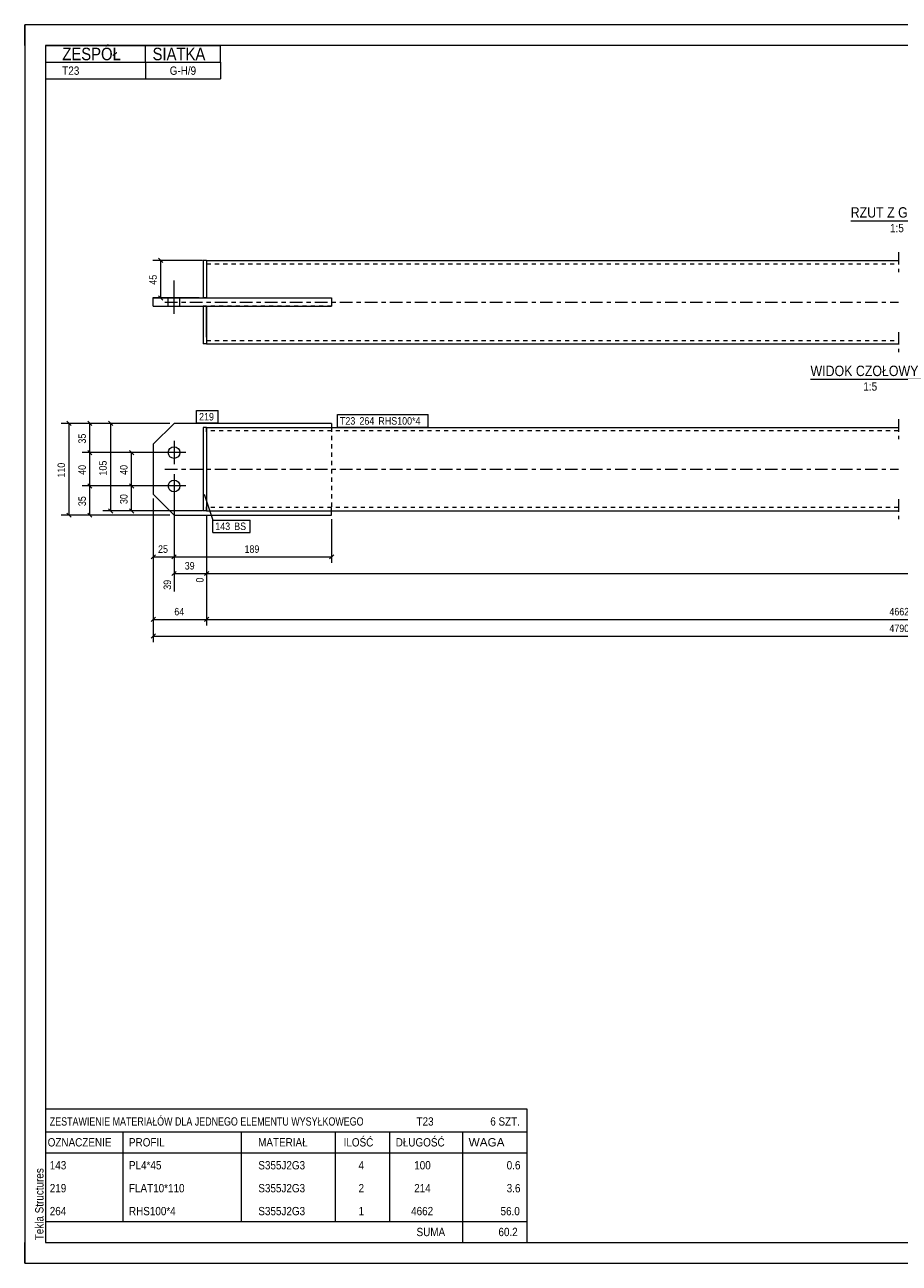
# Model space of a CAD drawing. Header units: millimetres. Extents: x 0 to 420, y 0 to 297.
# Tile 1 of 2: x 0 to 210, y 0 to 297. Entities that reach past the tile are written whole.
import ezdxf

# ---------------------------------------------------------------- set-up
doc = ezdxf.new("R2010")
doc.units = ezdxf.units.MM
for name, pattern in [('XKITLINE00', [0]), ('XKITLINE01', [4, 1, -1, 1, -1]), ('XKITLINE03', [6, 3, -1, 1, -1])]:
    doc.linetypes.add(name, pattern=pattern)
for name, color, linetype, lineweight in [('Arkusz rysunku', 3, 'Continuous', 0), ('Element', 2, 'Continuous', 0), ('Inny typ obiektu', 7, 'Continuous', 0), ('Wymiar', 4, 'Continuous', 0), ('Znak elementu', 2, 'Continuous', 0), ('Śruba', 3, 'Continuous', 0)]:
    doc.layers.add(name, color=color, linetype=linetype, lineweight=lineweight)
doc.styles.add('ARIAL', font='ARIAL.TTF')

msp = doc.modelspace()

# ---------------------------------------------------------------- linework, layer by layer
at = {"layer": 'Arkusz rysunku', "linetype": 'XKITLINE00', "lineweight": 0}
for p, q in [((420, 297), (0, 297)), ((0, 297), (0, 0)), ((0, 292), (0, 297)), ((5, 297), (0, 297)), ((415, 292), (5, 292)), ((5, 292), (5, 5)), ((0, 0), (0, 5)), ((5, 5), (415, 5)), ((0, 0), (420, 0))]:
    msp.add_line(p, q, dxfattribs=at)
at = {"layer": 'Element', "linetype": 'XKITLINE03', "lineweight": 0}
for p, q in [((209.62, 242.5), (209.62, 237.7)), ((33.62, 230.5), (209.62, 230.5)), ((209.62, 223.3), (209.62, 218.5)), ((209.62, 202.4), (209.62, 197.6)), ((33.62, 190.4), (209.62, 190.4)), ((209.62, 183.2), (209.62, 178.4))]:
    msp.add_line(p, q, dxfattribs=at)
at = {"layer": 'Element', "linetype": 'XKITLINE00', "lineweight": 0}
for p, q in [((43.62, 240.5), (42.82, 240.5)), ((42.82, 240.5), (42.82, 231.5)), ((43.62, 240.5), (209.62, 240.5)), ((43.62, 240.5), (43.62, 231.5)), ((43.62, 238.9), (43.62, 231.5)), ((30.82, 229.5), (30.82, 231.5)), ((30.82, 231.5), (73.62, 231.5)), ((30.82, 229.5), (73.62, 229.5)), ((35.82, 229.5), (35.82, 231.5)), ((42.82, 229.5), (42.82, 220.5)), ((43.62, 222.1), (43.62, 229.5)), ((43.62, 229.5), (43.62, 220.5)), ((73.62, 231.5), (73.62, 229.5)), ((43.62, 220.5), (42.82, 220.5)), ((43.62, 220.5), (209.62, 220.5)), ((35.82, 201.4), (30.82, 196.4)), ((73.62, 201.4), (35.82, 201.4)), ((43.62, 200.4), (42.82, 200.4)), ((42.82, 200.4), (42.82, 180.4)), ((43.62, 200.4), (209.62, 200.4)), ((43.62, 200.4), (43.62, 180.4)), ((73.62, 201.4), (73.62, 200.4)), ((30.82, 196.4), (30.82, 184.4)), ((43.62, 198.8), (43.62, 182)), ((30.82, 184.4), (35.82, 179.4)), ((35.82, 179.4), (73.62, 179.4)), ((43.62, 180.4), (42.82, 180.4)), ((43.62, 180.4), (209.62, 180.4)), ((73.62, 179.4), (73.62, 180.4))]:
    msp.add_line(p, q, dxfattribs=at)
at = {"layer": 'Element', "linetype": 'XKITLINE01', "lineweight": 0}
for p, q in [((43.62, 240.5), (43.62, 238.9)), ((43.62, 239.7), (209.62, 239.7)), ((35.82, 231.5), (43.62, 231.5)), ((35.82, 229.5), (43.62, 229.5)), ((43.62, 231.5), (42.82, 231.5)), ((43.62, 229.5), (42.82, 229.5)), ((43.62, 231.5), (73.62, 231.5)), ((73.62, 229.5), (43.62, 229.5)), ((73.62, 231.5), (73.62, 229.5)), ((73.62, 231.5), (73.62, 229.5)), ((43.62, 222.1), (43.62, 220.5)), ((43.62, 221.3), (209.62, 221.3)), ((43.62, 200.4), (42.82, 200.4)), ((42.82, 200.4), (42.82, 180.4)), ((43.62, 200.4), (43.62, 198.8)), ((43.62, 199.41), (43.62, 200.4)), ((43.62, 200.4), (43.62, 180.4)), ((209.62, 199.6), (43.62, 199.6)), ((73.62, 200.4), (73.62, 199.6)), ((73.62, 200.4), (73.62, 180.4)), ((43.62, 180.4), (43.62, 182)), ((209.62, 181.2), (43.62, 181.2)), ((73.62, 180.4), (73.62, 181.2)), ((43.62, 180.4), (42.82, 180.4))]:
    msp.add_line(p, q, dxfattribs=at)
at = {"layer": 'Inny typ obiektu', "linetype": 'XKITLINE00', "lineweight": 0}
for p, q in [((5, 292), (47, 292)), ((5, 292), (5, 288)), ((29, 288), (29, 292)), ((47, 288), (47, 292)), ((5, 288), (47, 288)), ((5, 288), (5, 284)), ((29, 288), (29, 284)), ((47, 288), (47, 284)), ((5, 284), (47, 284)), ((198.16, 250), (220.76, 250)), ((188.52, 212), (217.6, 212)), ((5, 37), (5, 31.5)), ((5, 37), (120.5, 37)), ((120.5, 37), (120.5, 31.5)), ((5, 31.5), (5, 26.5)), ((5, 31.5), (120.5, 31.5)), ((23.5, 31.5), (23.5, 26.5)), ((52, 26.5), (52, 31.5)), ((74.5, 31.5), (74.5, 26.5)), ((87.5, 31.5), (87.5, 26.5)), ((105, 31.5), (105, 26.5)), ((120.5, 31.5), (120.5, 26.5)), ((5, 26.5), (120.5, 26.5)), ((5, 26.5), (5, 21)), ((23.5, 26.5), (23.5, 21)), ((52, 21), (52, 26.5)), ((74.5, 26.5), (74.5, 21)), ((87.5, 26.5), (87.5, 21)), ((105, 26.5), (105, 21)), ((120.5, 26.5), (120.5, 21)), ((5, 21), (5, 15.5)), ((23.5, 21), (23.5, 15.5)), ((52, 15.5), (52, 21)), ((74.5, 21), (74.5, 15.5)), ((87.5, 21), (87.5, 15.5)), ((105, 21), (105, 15.5)), ((120.5, 21), (120.5, 15.5)), ((5, 15.5), (5, 10)), ((23.5, 15.5), (23.5, 10)), ((52, 10), (52, 15.5)), ((74.5, 15.5), (74.5, 10)), ((87.5, 15.5), (87.5, 10)), ((105, 15.5), (105, 10)), ((120.5, 15.5), (120.5, 10)), ((5, 10), (5, 5)), ((5, 10), (120.5, 10)), ((105, 10), (105, 5)), ((120.5, 10), (120.5, 5)), ((5, 5), (120.5, 5))]:
    msp.add_line(p, q, dxfattribs=at)
at = {"layer": 'Wymiar', "linetype": 'XKITLINE00', "lineweight": 0}
for p, q in [((32.11, 241.01), (33.13, 239.99)), ((42.62, 240.5), (30.76, 240.5)), ((32.62, 231.5), (32.62, 240.5)), ((32.11, 232.01), (33.13, 230.99)), ((41.82, 231.5), (30.76, 231.5)), ((29.82, 201.4), (8.76, 201.4)), ((10.11, 201.91), (11.13, 200.89)), ((10.62, 179.4), (10.62, 201.4)), ((34.82, 201.4), (13.76, 201.4)), ((15.11, 201.91), (16.13, 200.89)), ((15.62, 194.4), (15.62, 201.4)), ((34.82, 201.4), (18.76, 201.4)), ((20.11, 201.91), (21.13, 200.89)), ((20.62, 180.4), (20.62, 201.4)), ((34.82, 194.4), (13.76, 194.4)), ((34.82, 194.4), (13.76, 194.4)), ((15.11, 194.91), (16.13, 193.89)), ((15.11, 194.91), (16.13, 193.89)), ((15.62, 186.4), (15.62, 194.4)), ((34.82, 194.4), (23.76, 194.4)), ((25.11, 194.91), (26.13, 193.89)), ((25.62, 186.4), (25.62, 194.4)), ((34.82, 186.4), (13.76, 186.4)), ((34.82, 186.4), (13.76, 186.4)), ((15.11, 186.91), (16.13, 185.89)), ((15.11, 186.91), (16.13, 185.89)), ((15.62, 179.4), (15.62, 186.4)), ((34.82, 186.4), (23.76, 186.4)), ((34.82, 186.4), (23.76, 186.4)), ((25.11, 186.91), (26.13, 185.89)), ((25.11, 186.91), (26.13, 185.89)), ((25.62, 180.4), (25.62, 186.4)), ((35.82, 185.4), (35.82, 161.11)), ((35.82, 185.4), (35.82, 167.96)), ((35.82, 185.4), (35.82, 167.96)), ((30.82, 183.4), (30.82, 148.96)), ((30.82, 183.4), (30.82, 152.96)), ((30.82, 183.4), (30.82, 167.96)), ((29.82, 179.4), (8.76, 179.4)), ((10.11, 179.91), (11.13, 178.89)), ((34.82, 179.4), (13.76, 179.4)), ((15.11, 179.91), (16.13, 178.89)), ((42.62, 180.4), (18.76, 180.4)), ((20.11, 180.91), (21.13, 179.89)), ((42.62, 180.4), (23.76, 180.4)), ((25.11, 180.91), (26.13, 179.89)), ((43.62, 179.4), (43.62, 152.96)), ((43.62, 179.4), (43.62, 152.96)), ((43.62, 179.4), (43.62, 163.24)), ((43.62, 179.4), (43.62, 163.24)), ((73.62, 178.4), (73.62, 167.96)), ((31.33, 169.91), (30.31, 168.89)), ((30.82, 169.4), (35.82, 169.4)), ((36.33, 169.91), (35.31, 168.89)), ((36.33, 169.91), (35.31, 168.89)), ((35.82, 169.4), (73.62, 169.4)), ((74.13, 169.91), (73.11, 168.89)), ((36.33, 165.91), (35.31, 164.89)), ((35.82, 165.4), (43.62, 165.4)), ((44.13, 165.91), (43.11, 164.89)), ((44.13, 165.91), (43.16, 164.94)), ((43.62, 165.4), (384.42, 165.4)), ((31.33, 154.91), (30.31, 153.89)), ((44.13, 154.91), (43.11, 153.89)), ((44.13, 154.91), (43.11, 153.89)), ((30.82, 154.4), (43.62, 154.4)), ((43.62, 154.4), (376.62, 154.4)), ((31.33, 150.91), (30.31, 149.89)), ((30.82, 150.4), (389.42, 150.4))]:
    msp.add_line(p, q, dxfattribs=at)
at = {"layer": 'Znak elementu', "linetype": 'XKITLINE00', "lineweight": 0}
for p, q in [((41.22, 204.5), (46.43, 204.5)), ((41.22, 201.5), (41.22, 204.5)), ((46.43, 201.5), (46.43, 204.5)), ((75.02, 203.5), (96.78, 203.5)), ((75.02, 200.5), (75.02, 203.5)), ((96.78, 200.5), (96.78, 203.5)), ((41.22, 201.5), (46.43, 201.5)), ((75.02, 200.5), (96.78, 200.5)), ((43.04, 184.46), (45.11, 178.23)), ((45.11, 178.23), (54.06, 178.23)), ((45.11, 175.23), (45.11, 178.23)), ((54.06, 175.23), (54.06, 178.23)), ((45.11, 175.23), (54.06, 175.23))]:
    msp.add_line(p, q, dxfattribs=at)
at = {"layer": 'Śruba', "linetype": 'XKITLINE00', "lineweight": 0}
for p, q in [((35.82, 227.7), (35.82, 235.7)), ((35.82, 227.7), (35.82, 235.7)), ((34.42, 229.5), (34.42, 231.5)), ((34.42, 229.5), (34.42, 231.5)), ((37.22, 229.5), (37.22, 231.5)), ((37.22, 229.5), (37.22, 231.5)), ((35.82, 197.2), (35.82, 191.6)), ((38.62, 194.4), (33.02, 194.4)), ((35.82, 189.2), (35.82, 183.6)), ((38.62, 186.4), (33.02, 186.4))]:
    msp.add_line(p, q, dxfattribs=at)
for centre in [(35.82, 194.4), (35.82, 186.4)]:
    msp.add_circle(centre, 1.4, dxfattribs=at)

# ---------------------------------------------------------------- texts
at = {"layer": 'Arkusz rysunku', "style": 'ARIAL', "width": 0.85}
msp.add_text('Tekla Structures', height=2, rotation=90, dxfattribs=at).set_placement((4.5, 5.5))
at = {"layer": 'Inny typ obiektu', "style": 'ARIAL'}
for s, height, width, p in [('ZESPÓŁ', 3, 0.85, (9, 288.5)), ('SIATKA', 3, 0.85, (30.66, 288.5)), ('T23', 2, 0.85, (9, 285)), ('G-H/9', 2, 0.85, (34.78, 285)), ('RZUT Z GÓRY', 2.5, 0.85, (198.16, 250.75)), ('1:5', 2, 0.85, (207.61, 247.25)), ('WIDOK CZOŁOWY', 2.5, 0.85, (188.52, 212.75)), ('1:5', 2, 0.85, (201.21, 209.25)), ('ZESTAWIENIE MATERIAŁÓW DLA JEDNEGO ELEMENTU WYSYŁKOWEGO', 2, 0.765, (6, 33)), ('T23', 2, 0.85, (94, 33)), ('6', 2, 0.85, (111.69, 33)), (' SZT.', 2, 0.85, (113, 33)), ('OZNACZENIE', 2, 0.85, (5.5, 28)), ('PROFIL', 2, 0.85, (25, 28)), ('MATERIAŁ', 2, 0.85, (56, 28)), ('ILOŚĆ', 2, 0.85, (76.5, 28)), ('DŁUGOŚĆ', 2, 0.85, (89, 28)), ('WAGA', 2, 1.008832, (106.5, 28)), ('143', 2, 0.85, (6, 22.5)), ('PL4*45', 2, 0.85, (25, 22.5)), ('S355J2G3', 2, 0.85, (56.04, 22.5)), ('4', 2, 0.85, (80.09, 22.5)), ('100', 2, 0.85, (93.44, 22.5)), ('0.6', 2, 0.85, (115.63, 22.5)), ('219', 2, 0.85, (6, 17)), ('FLAT10*110', 2, 0.85, (25, 17)), ('S355J2G3', 2, 0.85, (56.04, 17)), ('2', 2, 0.85, (80.09, 17)), ('214', 2, 0.85, (93.44, 17)), ('3.6', 2, 0.85, (115.63, 17)), ('264', 2, 0.85, (6, 11.5)), ('RHS100*4', 2, 0.85, (25, 11.5)), ('S355J2G3', 2, 0.85, (56.04, 11.5)), ('1', 2, 0.85, (80.09, 11.5)), ('4662', 2, 0.85, (92.7, 11.5)), ('56.0', 2, 0.85, (114.15, 11.5)), ('SUMA', 2, 0.85, (94, 6.5)), ('60.2', 2, 0.85, (113.65, 6.5))]:
    msp.add_text(s, height=height, dxfattribs=dict(at, width=width)).set_placement(p)
at = {"layer": 'Wymiar', "style": 'ARIAL', "width": 0.85}
for s, p in [('45', (31.66, 234.66)), ('35', (14.66, 196.56)), ('110', (9.66, 188.4)), ('40', (14.66, 189.06)), ('105', (19.66, 188.9)), ('40', (24.66, 189.06)), ('30', (24.66, 182.06)), ('35', (14.66, 181.56)), ('39', (35.1, 161.51)), ('0', (42.9, 163.24))]:
    msp.add_text(s, height=1.8, rotation=90.0002, dxfattribs=at).set_placement(p)
for s, p in [('25', (31.98, 170.36)), ('189', (52.72, 170.36)), ('39', (38.38, 166.36)), ('64', (35.88, 155.36)), ('4662', (207.45, 155.36)), ('4790', (207.45, 151.36))]:
    msp.add_text(s, height=1.8, dxfattribs=at).set_placement(p)
at = {"layer": 'Znak elementu', "style": 'ARIAL', "width": 0.85}
for s, p in [('219', (41.82, 202.1)), ('T23', (75.62, 201.1)), ('264', (80.3, 201.1)), ('RHS100*4', (84.84, 201.1)), ('143', (45.71, 175.83)), ('BS', (50.25, 175.83))]:
    msp.add_text(s, height=1.8, dxfattribs=at).set_placement(p)

doc.saveas('drawing.dxf')
